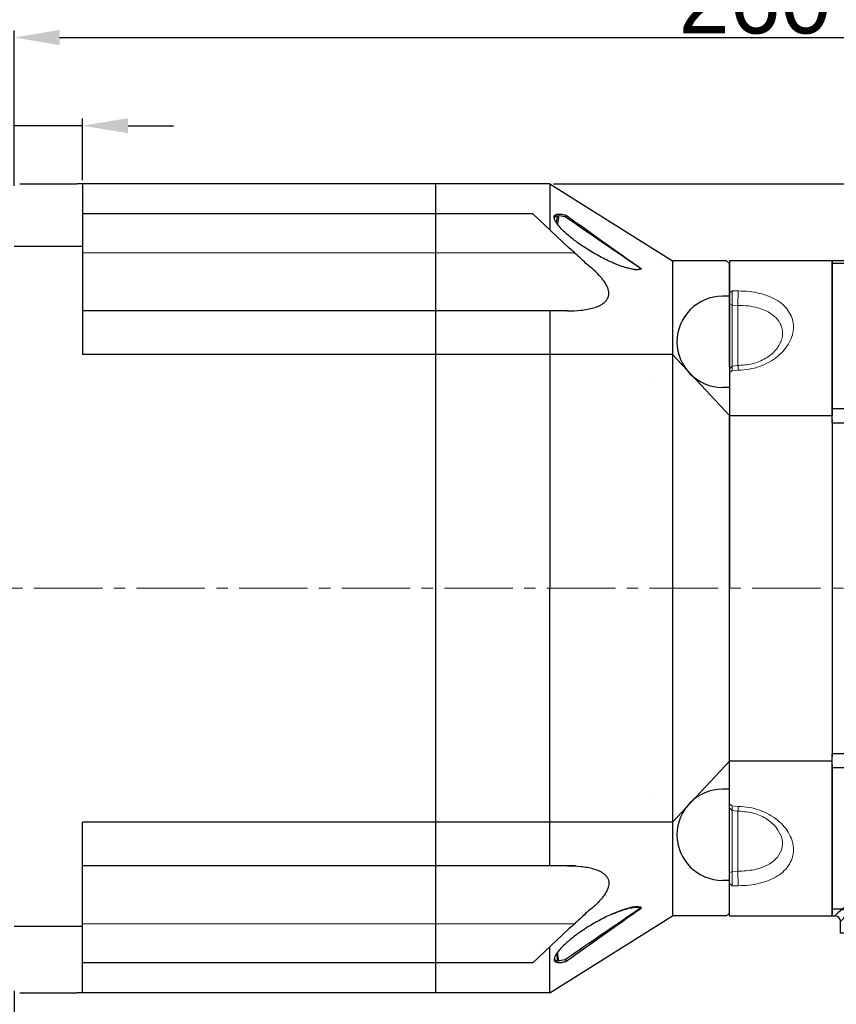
# Model space of a CAD drawing. Header units: millimetres. Extents: x 3238 to 4294, y 1113 to 1860.
# Tile 14 of 17: x 3691 to 3834, y 1539 to 1712. Entities that reach past the tile are written whole.
import ezdxf

# ---------------------------------------------------------------- set-up
doc = ezdxf.new("R2010")
doc.units = ezdxf.units.MM
doc.header["$PDSIZE"] = -5
doc.linetypes.add('点画线', pattern=[18, 12, -2, 2, -2])
doc.layers.get('0').update_dxf_attribs({"lineweight": 18})
doc.layers.get('Defpoints').update_dxf_attribs({"lineweight": 18})
for name, color, linetype, lineweight in [('7中心线层', 7, '点画线', 18), ('标注线', 7, 'Continuous', 20), ('粗实线', 7, 'Continuous', 50), ('细实线', 7, 'Continuous', 18)]:
    doc.layers.add(name, color=color, linetype=linetype, lineweight=lineweight)
doc.styles.add('仿宋0.8', font='仿宋_GB2312.ttf', dxfattribs={"width": 0.8})
doc.styles.add('工程字', font='txt')
doc.dimstyles.new('ISO-25', dxfattribs={"dimtxt": 12, "dimasz": 8, "dimexe": 1.25, "dimexo": 0.625, "dimtad": 1, "dimtxsty": '仿宋0.8', "dimcen": 2.5, "dimdle": 16, "dimclrd": 1, "dimclre": 1, "dimclrt": 1, "dimadec": 0, "dimazin": 0, "dimtfac": 1, "dimtmove": 0, "dimatfit": 3, "dimfxl": 1, "dimarcsym": 0})

# ---------------------------------------------------------------- blocks, each defined once
blk = doc.blocks.new('*D82')
at = {"layer": 'Defpoints', "color": 0}
for p in [(3689.76, 1692.99), (3689.76, 1681.8), (3701.76, 1682.8)]:
    blk.add_point(p, dxfattribs=at)
at = {"layer": '标注线', "color": 1, "lineweight": -2}
for p, q in [((3689.76, 1682.42), (3689.76, 1694.24)), ((3701.76, 1683.42), (3701.76, 1694.24)), ((3681.76, 1692.99), (3658.36, 1692.99)), ((3701.76, 1692.99), (3689.76, 1692.99)), ((3709.76, 1692.99), (3717.76, 1692.99))]:
    blk.add_line(p, q, dxfattribs=at)
at = {"layer": '标注线', "color": 1}
for points in [[(3681.76, 1691.66), (3681.76, 1694.32), (3689.76, 1692.99)], [(3709.76, 1694.32), (3709.76, 1691.66), (3701.76, 1692.99)]]:
    blk.add_solid(points, dxfattribs=at)
at = {"layer": '标注线', "color": 1, "insert": (3666.06, 1699.61), "char_height": 12, "attachment_point": 5, "style": '工程字'}
blk.add_mtext('12', dxfattribs=at)
blk = doc.blocks.new('*D84')
at = {"layer": 'Defpoints', "color": 0}
for p in [(3949.76, 1708.47), (3689.76, 1681.8), (3949.76, 1588.3)]:
    blk.add_point(p, dxfattribs=at)
at = {"layer": '标注线', "color": 1, "lineweight": -2}
for p, q in [((3689.76, 1682.42), (3689.76, 1709.72)), ((3949.76, 1588.92), (3949.76, 1709.72)), ((3697.76, 1708.47), (3941.76, 1708.47))]:
    blk.add_line(p, q, dxfattribs=at)
at = {"layer": '标注线', "color": 1}
for points in [[(3697.76, 1709.8), (3697.76, 1707.13), (3689.76, 1708.47)], [(3941.76, 1707.13), (3941.76, 1709.8), (3949.76, 1708.47)]]:
    blk.add_solid(points, dxfattribs=at)
at = {"layer": '标注线', "color": 1, "insert": (3819.76, 1715.09), "char_height": 12, "attachment_point": 5, "style": '工程字'}
blk.add_mtext('260', dxfattribs=at)
blk = doc.blocks.new('*D85')
at = {"layer": 'Defpoints', "color": 0}
for p in [(3592.76, 1727.64), (3592.76, 1630.3), (3949.76, 1588.3)]:
    blk.add_point(p, dxfattribs=at)
at = {"layer": '标注线', "color": 1, "lineweight": -2}
for p, q in [((3592.76, 1630.92), (3592.76, 1728.89)), ((3949.76, 1588.92), (3949.76, 1728.89)), ((3941.76, 1727.64), (3600.76, 1727.64))]:
    blk.add_line(p, q, dxfattribs=at)
at = {"layer": '标注线', "color": 1}
for points in [[(3600.76, 1728.97), (3600.76, 1726.3), (3592.76, 1727.64)], [(3941.76, 1726.3), (3941.76, 1728.97), (3949.76, 1727.64)]]:
    blk.add_solid(points, dxfattribs=at)
at = {"layer": '标注线', "color": 1, "insert": (3771.26, 1734.26), "char_height": 12, "attachment_point": 5, "style": '工程字'}
blk.add_mtext('357', dxfattribs=at)
blk = doc.blocks.new('*D88')
at = {"layer": 'Defpoints', "color": 0}
for p in [(3674.76, 1547.8), (3689.76, 1541.8), (3689.76, 1523.27)]:
    blk.add_point(p, dxfattribs=at)
at = {"layer": '标注线', "color": 1, "lineweight": -2}
for p, q in [((3674.76, 1547.17), (3674.76, 1522.02)), ((3689.76, 1541.17), (3689.76, 1522.02)), ((3666.76, 1523.27), (3658.76, 1523.27)), ((3674.76, 1523.27), (3689.76, 1523.27)), ((3697.76, 1523.27), (3705.76, 1523.27))]:
    blk.add_line(p, q, dxfattribs=at)
at = {"layer": '标注线', "color": 1}
for points in [[(3666.76, 1521.93), (3666.76, 1524.6), (3674.76, 1523.27)], [(3697.76, 1524.6), (3697.76, 1521.93), (3689.76, 1523.27)]]:
    blk.add_solid(points, dxfattribs=at)
at = {"layer": '标注线', "color": 1, "insert": (3682.26, 1529.89), "char_height": 12, "attachment_point": 5, "style": '工程字'}
blk.add_mtext('15', dxfattribs=at)
blk = doc.blocks.new('*D102')
at = {"layer": 'Defpoints', "color": 0}
for p in [(3783.76, 1682.8), (4024.53, 1682.8), (3956.46, 1476.3)]:
    blk.add_point(p, dxfattribs=at)
at = {"layer": '标注线', "color": 1, "lineweight": -2}
for p, q in [((3784.38, 1682.8), (4025.78, 1682.8)), ((4024.53, 1484.3), (4024.53, 1674.8)), ((3957.08, 1476.3), (4025.78, 1476.3))]:
    blk.add_line(p, q, dxfattribs=at)
at = {"layer": '标注线', "color": 1}
for points in [[(4025.86, 1674.8), (4023.2, 1674.8), (4024.53, 1682.8)], [(4023.2, 1484.3), (4025.86, 1484.3), (4024.53, 1476.3)]]:
    blk.add_solid(points, dxfattribs=at)
at = {"layer": '标注线', "color": 1, "insert": (4016.98, 1579.37), "char_height": 12, "attachment_point": 5, "rotation": 90, "style": '仿宋0.8'}
blk.add_mtext('206,5', dxfattribs=at)
blk = doc.blocks.new('*D103')
at = {"layer": 'Defpoints', "color": 0}
for p in [(3592.76, 1746.72), (3592.76, 1630.3), (3957.26, 1517.5)]:
    blk.add_point(p, dxfattribs=at)
at = {"layer": '标注线', "color": 1, "lineweight": -2}
for p, q in [((3592.76, 1630.92), (3592.76, 1747.97)), ((3957.26, 1518.12), (3957.26, 1747.97)), ((3949.26, 1746.72), (3600.76, 1746.72))]:
    blk.add_line(p, q, dxfattribs=at)
at = {"layer": '标注线', "color": 1}
for points in [[(3600.76, 1748.05), (3600.76, 1745.39), (3592.76, 1746.72)], [(3949.26, 1745.39), (3949.26, 1748.05), (3957.26, 1746.72)]]:
    blk.add_solid(points, dxfattribs=at)
at = {"layer": '标注线', "color": 1, "insert": (3775.01, 1754.27), "char_height": 12, "attachment_point": 5, "style": '仿宋0.8'}
blk.add_mtext('364,5', dxfattribs=at)
blk = doc.blocks.new('XINZHUAN115')
at = {"color": 7, "linetype": 'Continuous', "lineweight": 30}
for p, q in [((47, 116), (-0.5, 116)), ((-0.5, 115.48), (-0.5, 116)), ((-0.5, 114.81), (-0.5, 115.48)), ((-0.5, 89.97), (-0.5, 114.81)), ((48, 115), (48, 98.7)), ((48.29, 97.99), (97.53, 48.75)), ((-0.5, 87.55), (-0.5, 89.97)), ((-0.5, 87.55), (-0.5, 29.45)), ((99, 45.22), (99, 37)), ((100, 36), (115, 36)), ((116, 35), (116, -2)), ((-0.5, 27.03), (-0.5, 29.45)), ((-0.5, 1), (-0.5, 1.52)), ((-0.5, 1), (0, 1)), ((1, -2), (1, 0)), ((1.52, -2), (1, -2)), ((29.45, -2), (87.55, -2)), ((114.81, -2), (89.97, -2)), ((115.48, -2), (114.81, -2)), ((116, -2), (115.48, -2))]:
    blk.add_line(p, q, dxfattribs=at)
at = {"color": 7, "linetype": 'Continuous', "lineweight": 25}
for p, q in [((46.48, 115.48), (47, 116)), ((46.48, 115.48), (-0.5, 115.48)), ((48, 115), (47.48, 114.48)), ((47.56, 98.52), (48, 98.7)), ((47.86, 97.81), (97.09, 48.57)), ((96.49, 47.97), (47.92, 96.55)), ((46.02, 89.97), (-0.5, 89.97)), ((-0.5, 87.55), (35.69, 87.55)), ((35.69, 87.55), (46.01, 87.55)), ((47.01, 87.55), (46.01, 87.55)), ((47.01, 87.55), (47.01, 38.01)), ((47.87, 76.42), (81.46, 42.83)), ((47.24, 38.24), (47.24, 72.22)), ((96.49, 47.97), (97.09, 48.57)), ((97.09, 48.57), (97.1, 48.57)), ((97.1, 48.57), (97.53, 48.75)), ((97.63, 45.04), (97.64, 45.03)), ((97.64, 36.51), (97.64, 45.03)), ((98.56, 45.03), (97.64, 45.03)), ((99, 45.22), (98.56, 45.03)), ((98.56, 45.03), (98.56, 36.56)), ((81.99, 40.92), (81.99, 36.25)), ((47.01, 38.01), (47.24, 38.24)), ((50.24, 35.24), (50.01, 35.01)), ((50.01, 35.01), (87.55, 35.01)), ((79.54, 35.24), (50.24, 35.24)), ((100, 36), (99.56, 35.56)), ((114.48, 35.48), (115, 36)), ((116, 35), (115.48, 34.48)), ((87.55, 34.01), (87.55, -2)), ((89.97, -2), (89.97, 34.02)), ((115.48, -2), (115.48, 34.48)), ((26.55, 29.45), (-0.5, 29.45)), ((-0.5, 27.03), (26.55, 27.03)), ((27.03, 26.55), (27.03, -2)), ((29.45, -2), (29.45, 26.55)), ((1.33, 2.19), (-0.5, 2.19)), ((0, 1), (0.53, 1.52)), ((1.52, 0.53), (1, 0)), ((2.19, -2), (2.19, 1.33))]:
    blk.add_line(p, q, dxfattribs=at)
at = {"color": 7, "linetype": 'Continuous', "lineweight": 25, "flags": 128}
for points in [[(47.02, 89.48), (47, 89.58), (46.94, 89.67), (46.85, 89.75), (46.72, 89.82), (46.57, 89.88), (46.4, 89.93), (46.22, 89.96), (46.02, 89.97)], [(47.26, 76.81), (47.27, 76.75), (47.3, 76.69), (47.36, 76.63), (47.43, 76.58), (47.52, 76.53), (47.63, 76.49), (47.74, 76.45), (47.87, 76.42)], [(82.48, 35.25), (82.38, 35.28), (82.29, 35.33), (82.21, 35.43), (82.13, 35.55), (82.07, 35.7), (82.03, 35.88), (82, 36.06), (81.99, 36.25)], [(87.55, 35.01), (87.55, 34.99), (87.55, 34.93), (87.55, 34.84), (87.55, 34.71), (87.55, 34.56), (87.55, 34.39), (87.55, 34.21), (87.55, 34.01)], [(89.48, 35.02), (89.58, 35), (89.67, 34.94), (89.75, 34.85), (89.82, 34.72), (89.88, 34.57), (89.93, 34.4), (89.96, 34.22), (89.97, 34.02)]]:
    blk.add_lwpolyline(points, dxfattribs=at)
at = {"color": 7, "linetype": 'Continuous', "lineweight": 30, "flags": 128}
for points in [[(-0.5, 2.19), (-0.5, 3.86), (-0.5, 5.66), (-0.5, 7.59), (-0.5, 9.65), (-0.5, 11.82), (-0.5, 14.1), (-0.5, 16.5), (-0.5, 18.99), (-0.5, 21.59), (-0.5, 24.27), (-0.5, 27.03)], [(-0.5, 1.52), (-0.5, 1.54), (-0.5, 1.58), (-0.5, 1.63), (-0.5, 1.71), (-0.5, 1.8), (-0.5, 1.91), (-0.5, 2.04), (-0.5, 2.19)], [(2.19, -2), (2.04, -2), (1.91, -2), (1.8, -2), (1.71, -2), (1.63, -2), (1.58, -2), (1.54, -2), (1.52, -2)], [(27.03, -2), (24.27, -2), (21.59, -2), (18.99, -2), (16.5, -2), (14.1, -2), (11.82, -2), (9.65, -2), (7.59, -2), (5.66, -2), (3.86, -2), (2.19, -2)], [(29.45, -2), (29.14, -2), (28.82, -2), (28.51, -2), (28.2, -2), (27.9, -2), (27.6, -2), (27.31, -2), (27.03, -2)], [(89.97, -2), (89.69, -2), (89.4, -2), (89.1, -2), (88.8, -2), (88.49, -2), (88.18, -2), (87.86, -2), (87.55, -2)]]:
    blk.add_lwpolyline(points, dxfattribs=at)
at = {"color": 7, "linetype": 'Continuous', "lineweight": 25}
for centre, radius, start, end in [((46.48, 114.48), 1, 0.0204, 89.9796), ((48.56, 98.52), 1, 180.0075, 224.9925), ((48.21, 97.19), 0.708, 184.6858, 245.5656), ((93.56, 45.03), 5, 0.0075, 44.9925), ((91.5, 44.34), 6.17, 6.4777, 36.0368), ((71.91, 39.18), 10.22, 9.7868, 20.9596), ((98.57, 36.43), 0.933, 175.4644, 262.9317), ((99.56, 36.56), 1, 180.0204, 269.9796), ((114.48, 34.48), 1, 0.0204, 89.9796)]:
    blk.add_arc(centre, radius, start, end, dxfattribs=at)
at = {"color": 7, "linetype": 'Continuous', "lineweight": 30, "extrusion": (-2.97785e-23, 1.72048e-08, 1)}
blk.add_ellipse((47, 115), major_axis=(0.707, 0.707, 0), ratio=0.999695, start_param=5.497939, end_param=7.068431, dxfattribs=at)
at = {"color": 7, "linetype": 'Continuous', "lineweight": 25}
for centre, major_axis, ratio, start_param, end_param in [((47.48, 110.48), (0, -4), 0.017455, 3.159046, 3.66473), ((48, 37.18), (0.01, -71.64), 0.012341, 3.720824, 4.126284), ((47.08, 87.55), (0, -4), 0.017455, 4.207028, 4.712389), ((47.35, 72.11), (0, -8.49), 0.012341, 4.126284, 4.700045), ((58.5, 36), (49, 0), 0.017455, 5.223722, 5.665807), ((87.55, 35.08), (4, 0), 0.017455, 4.712389, 5.217729), ((93.56, 35.57), (6, 0), 0.017455, 5.665807, 6.265732), ((110.48, 35.48), (4, 0), 0.017455, 5.76003, 6.265732)]:
    blk.add_ellipse(centre, major_axis=major_axis, ratio=ratio, start_param=start_param, end_param=end_param, dxfattribs=at)
blk.add_ellipse((47.47, 107.26), major_axis=(0, -5.5), ratio=0.017455, dxfattribs=at)
at = {"color": 7, "linetype": 'Continuous', "lineweight": 30, "extrusion": (6.08281e-09, 2.51958e-09, 1)}
blk.add_ellipse((49, 98.7), major_axis=(0.924, 0.383, 0), ratio=0.999822, start_param=2.748957, end_param=3.534229, dxfattribs=at)
at = {"color": 7, "linetype": 'Continuous', "lineweight": 30, "extrusion": (3.04048e-09, 1.25941e-09, 1)}
blk.add_ellipse((94, 45.21), major_axis=(-4.62, -1.91, 0), ratio=0.999822, start_param=2.748956, end_param=3.534228, dxfattribs=at)
at = {"color": 7, "linetype": 'Continuous', "lineweight": 30, "extrusion": (8.60239e-09, 8.60239e-09, 1)}
blk.add_ellipse((100, 37), major_axis=(-0.707, -0.707, 0), ratio=0.999695, start_param=5.497939, end_param=7.068431, dxfattribs=at)
at = {"color": 7, "linetype": 'Continuous', "lineweight": 30, "extrusion": (1.85288e-22, 1.72048e-08, 1)}
blk.add_ellipse((115, 35), major_axis=(-0.707, -0.707, 0), ratio=0.999695, start_param=2.356347, end_param=3.926839, dxfattribs=at)
at = {"color": 7, "linetype": 'Continuous', "lineweight": 30, "extrusion": (8.57543e-09, 8.57543e-09, 1)}
blk.add_ellipse((0, 0), major_axis=(0.707, 0.707, 0), ratio=0.999695, start_param=5.497939, end_param=7.068431, dxfattribs=at)
at = {"color": 7, "linetype": 'Continuous', "lineweight": 25}
for points, knots in [([(47.44, 113.94), (47.44, 113.81), (47.43, 113.54), (47.42, 113.14), (47.41, 112.72), (47.39, 112.3), (47.38, 111.87), (47.37, 111.43), (47.36, 110.98), (47.35, 110.53), (47.34, 110.06), (47.33, 109.59), (47.3, 108.39), (47.26, 106.38), (47.2, 103.39), (47.15, 100.19), (47.11, 97.55), (47.09, 95.6), (47.08, 94.41), (47.06, 93.21), (47.05, 91.99), (47.03, 90.75), (47.03, 89.9), (47.02, 89.48)], [0, 0, 0, 0, 0.022755, 0.045495, 0.068222, 0.090942, 0.113656, 0.136369, 0.159084, 0.181804, 0.204533, 0.227274, 0.250032, 0.375014, 0.500012, 0.624992, 0.749987, 0.79169, 0.83335, 0.87499, 0.916631, 0.958294, 1, 1, 1, 1]), ([(81.46, 42.83), (81.66, 42.89), (82.06, 43), (82.65, 43.17), (83.25, 43.35), (83.84, 43.53), (84.44, 43.71), (85.04, 43.9), (85.63, 44.09), (86.22, 44.28), (86.82, 44.48), (87.41, 44.68), (88, 44.88), (88.59, 45.08), (89.18, 45.28), (89.88, 45.53), (90.68, 45.81), (91.58, 46.14), (92.46, 46.46), (93.31, 46.77), (94.14, 47.08), (94.95, 47.39), (95.74, 47.69), (96.24, 47.88), (96.49, 47.97)], [0, 0, 0, 0, 0.033294, 0.066966, 0.101018, 0.135453, 0.170274, 0.205483, 0.241083, 0.277076, 0.313464, 0.35025, 0.387435, 0.425023, 0.463014, 0.50141, 0.562896, 0.624607, 0.686549, 0.748731, 0.81116, 0.873843, 0.936787, 1, 1, 1, 1]), ([(97.63, 45.04), (97.51, 45), (97.24, 44.92), (96.83, 44.8), (96.4, 44.67), (95.95, 44.53), (95.46, 44.39), (94.96, 44.24), (94.42, 44.08), (93.86, 43.92), (93.27, 43.75), (92.65, 43.58), (92, 43.39), (91.32, 43.2), (90.64, 43.02), (89.74, 42.77), (88.69, 42.49), (87.52, 42.19), (86.41, 41.91), (85.31, 41.65), (84.15, 41.38), (83.05, 41.14), (82.33, 40.99), (81.99, 40.92)], [0, 0, 0, 0, 0.031052, 0.06332, 0.096803, 0.131503, 0.16742, 0.204553, 0.242903, 0.28247, 0.323254, 0.365256, 0.408474, 0.452911, 0.498564, 0.538326, 0.62323, 0.69259, 0.748478, 0.818267, 0.883449, 0.944026, 1, 1, 1, 1]), ([(50.24, 35.24), (50.19, 35.24), (50.08, 35.24), (49.92, 35.26), (49.76, 35.28), (49.6, 35.31), (49.44, 35.35), (49.28, 35.4), (49.13, 35.45), (48.98, 35.52), (48.84, 35.59), (48.69, 35.67), (48.56, 35.76), (48.42, 35.85), (48.3, 35.95), (48.18, 36.06), (48.06, 36.18), (47.95, 36.3), (47.85, 36.42), (47.76, 36.56), (47.67, 36.69), (47.59, 36.84), (47.52, 36.98), (47.45, 37.13), (47.4, 37.28), (47.35, 37.44), (47.31, 37.6), (47.28, 37.76), (47.26, 37.92), (47.24, 38.08), (47.24, 38.19), (47.24, 38.24)], [0, 0, 0, 0, 0.034484, 0.068968, 0.103452, 0.137935, 0.172418, 0.206901, 0.241384, 0.275866, 0.310348, 0.344831, 0.379313, 0.413795, 0.448277, 0.482759, 0.517241, 0.551723, 0.586205, 0.620687, 0.655169, 0.689652, 0.724134, 0.758616, 0.793099, 0.827582, 0.862065, 0.896548, 0.931032, 0.965516, 1, 1, 1, 1]), ([(47.01, 38.01), (47.01, 37.96), (47.02, 37.85), (47.03, 37.69), (47.05, 37.53), (47.08, 37.37), (47.12, 37.21), (47.17, 37.05), (47.23, 36.9), (47.29, 36.75), (47.36, 36.61), (47.44, 36.47), (47.53, 36.33), (47.62, 36.2), (47.73, 36.07), (47.83, 35.95), (47.95, 35.83), (48.07, 35.73), (48.2, 35.62), (48.33, 35.53), (48.47, 35.44), (48.61, 35.36), (48.75, 35.29), (48.9, 35.23), (49.05, 35.17), (49.21, 35.12), (49.37, 35.08), (49.53, 35.05), (49.69, 35.03), (49.85, 35.02), (49.96, 35.01), (50.01, 35.01)], [0, 0, 0, 0, 0.034488, 0.068976, 0.103462, 0.137947, 0.172431, 0.206914, 0.241396, 0.275878, 0.310359, 0.34484, 0.379321, 0.413801, 0.44828, 0.48276, 0.51724, 0.55172, 0.586199, 0.620679, 0.65516, 0.689641, 0.724122, 0.758604, 0.793086, 0.827569, 0.862053, 0.896538, 0.931024, 0.965512, 1, 1, 1, 1]), ([(89.48, 35.02), (89.71, 35.02), (90.17, 35.03), (90.86, 35.04), (91.53, 35.04), (92.21, 35.05), (92.88, 35.06), (93.54, 35.06), (94.19, 35.07), (94.85, 35.08), (95.49, 35.09), (96.13, 35.1), (97.72, 35.12), (100.19, 35.15), (103.39, 35.2), (106.38, 35.26), (108.53, 35.3), (109.99, 35.34), (110.83, 35.36), (111.65, 35.38), (112.44, 35.4), (113.21, 35.42), (113.7, 35.43), (113.94, 35.44)], [0, 0, 0, 0, 0.022753, 0.045491, 0.068217, 0.090935, 0.113648, 0.13636, 0.159073, 0.181792, 0.20452, 0.22726, 0.250017, 0.374996, 0.499992, 0.624973, 0.749972, 0.791676, 0.833339, 0.874981, 0.916625, 0.958291, 1, 1, 1, 1]), ([(101.48, 33.53), (101.97, 33.53), (102.91, 33.44), (104.19, 32.99), (105.25, 32.26), (106.07, 31.33), (106.65, 30.23), (107, 28.94), (107.04, 27.7), (106.88, 26.66), (106.62, 25.81), (106.19, 24.95), (105.55, 24.11), (104.64, 23.35), (103.52, 22.79), (102.18, 22.51), (100.53, 22.53), (98.62, 22.95), (96.89, 23.87), (95.66, 24.9), (95.04, 25.69), (94.69, 26.31), (94.52, 26.73), (94.37, 27.24), (94.27, 27.84), (94.31, 28.74), (94.66, 29.83), (95.41, 30.88), (96.32, 31.74), (97.63, 32.61), (99.38, 33.35), (100.78, 33.53), (101.48, 33.53)], [0, 0, 0, 0, 0.044537, 0.085587, 0.12465, 0.157045, 0.187314, 0.218999, 0.249844, 0.270239, 0.290895, 0.31268, 0.342923, 0.3753, 0.414905, 0.45619, 0.500408, 0.564354, 0.624944, 0.658135, 0.687677, 0.6984, 0.708877, 0.719258, 0.735194, 0.750432, 0.779681, 0.813012, 0.842802, 0.875463, 0.937063, 1, 1, 1, 1]), ([(29.45, 26.55), (29.45, 27), (29.4, 27.41), (29.16, 28.14), (28.96, 28.46), (28.44, 28.98), (28.12, 29.16), (27.39, 29.4), (26.99, 29.45), (26.55, 29.45)], [0, 0, 0, 0, 0.25, 0.25, 0.5, 0.5, 0.75, 0.75, 1, 1, 1, 1]), ([(26.55, 29.45), (26.55, 29.04), (26.55, 28.61), (26.55, 27.79), (26.55, 27.4), (26.55, 27.03)], [0, 0, 0, 0, 0.5, 0.5, 1, 1, 1, 1]), ([(1.33, 2.19), (1.45, 2.32), (1.71, 2.57), (2.09, 2.95), (2.49, 3.34), (2.9, 3.74), (3.31, 4.15), (3.73, 4.56), (4.16, 4.99), (4.6, 5.42), (5.05, 5.86), (5.51, 6.31), (5.98, 6.77), (6.45, 7.24), (6.94, 7.72), (7.43, 8.2), (7.93, 8.69), (8.44, 9.2), (8.96, 9.71), (9.48, 10.23), (10.02, 10.75), (10.56, 11.29), (11.12, 11.83), (11.68, 12.39), (12.39, 13.09), (13.27, 13.95), (14.31, 14.98), (15.39, 16.04), (16.5, 17.14), (17.65, 18.26), (18.82, 19.42), (20.03, 20.61), (21.27, 21.83), (22.54, 23.09), (23.85, 24.37), (25.18, 25.69), (26.09, 26.58), (26.55, 27.03)], [0, 0, 0, 0, 0.019148, 0.038435, 0.057863, 0.077432, 0.097144, 0.117, 0.137002, 0.157149, 0.177443, 0.197886, 0.218477, 0.239219, 0.260112, 0.281157, 0.302355, 0.323707, 0.345214, 0.366876, 0.388695, 0.410671, 0.432806, 0.455099, 0.477552, 0.517079, 0.557325, 0.598292, 0.639985, 0.682406, 0.725558, 0.769446, 0.814071, 0.859436, 0.905545, 0.952398, 1, 1, 1, 1]), ([(27.03, 26.55), (26.8, 26.31), (26.33, 25.83), (25.63, 25.12), (24.94, 24.42), (24.26, 23.73), (23.58, 23.05), (22.92, 22.37), (22.26, 21.71), (21.61, 21.05), (20.98, 20.4), (20.35, 19.76), (19.73, 19.13), (19.11, 18.51), (18.51, 17.9), (17.91, 17.29), (17.33, 16.7), (16.75, 16.11), (16.18, 15.53), (15.62, 14.96), (15.07, 14.4), (14.53, 13.85), (13.99, 13.31), (13.47, 12.77), (12.79, 12.08), (11.96, 11.25), (11, 10.27), (10.07, 9.32), (9.16, 8.4), (8.28, 7.51), (7.42, 6.64), (6.59, 5.8), (5.79, 4.98), (5.02, 4.2), (4.27, 3.44), (3.55, 2.71), (2.86, 2), (2.41, 1.55), (2.19, 1.33)], [0, 0, 0, 0, 0.024929, 0.049654, 0.074175, 0.098493, 0.122609, 0.146522, 0.170233, 0.193742, 0.21705, 0.240157, 0.263063, 0.285769, 0.308276, 0.330583, 0.352691, 0.374601, 0.396313, 0.417827, 0.439144, 0.460265, 0.48119, 0.50192, 0.522454, 0.562069, 0.601185, 0.639808, 0.677943, 0.715593, 0.752764, 0.789461, 0.825689, 0.861454, 0.896761, 0.931617, 0.966028, 1, 1, 1, 1]), ([(27.03, 26.55), (27.08, 26.62), (27.17, 26.75), (27.29, 26.94), (27.37, 27.09), (27.43, 27.21), (27.46, 27.3), (27.48, 27.38), (27.47, 27.44), (27.43, 27.47), (27.37, 27.48), (27.31, 27.47), (27.23, 27.44), (27.13, 27.4), (26.99, 27.32), (26.79, 27.2), (26.64, 27.09), (26.55, 27.03)], [0, 0, 0, 0, 0.127078, 0.234374, 0.322037, 0.382434, 0.429783, 0.465059, 0.49067, 0.512517, 0.535866, 0.56669, 0.60722, 0.659402, 0.725107, 0.841957, 1, 1, 1, 1]), ([(27.03, 26.55), (27.4, 26.55), (27.79, 26.55), (28.61, 26.55), (29.04, 26.55), (29.45, 26.55)], [0, 0, 0, 0, 0.5, 0.5, 1, 1, 1, 1])]:
    blk.add_open_spline(points, degree=3, knots=knots, dxfattribs=at)
for points in [[(47.51, 97.13), (47.52, 97.96), (47.54, 98.51), (47.56, 98.52)], [(82.48, 35.25), (81.58, 35.25), (80.57, 35.24), (79.54, 35.24)], [(1.33, 2.19), (0.86, 1.8), (0.54, 1.54), (0.53, 1.52)], [(1.33, 2.19), (1.51, 2.15), (1.92, 1.92), (2.15, 1.51), (2.19, 1.33)], [(1.52, 0.53), (1.54, 0.54), (1.8, 0.86), (2.19, 1.33)]]:
    blk.add_open_spline(points, degree=3, dxfattribs=at)

msp = doc.modelspace()

# ---------------------------------------------------------------- linework, layer by layer
at = {"color": 7, "linetype": 'Continuous', "lineweight": 15}
for p, q in [((3815.2572, 1663.9615), (3815.2572, 1669.2963)), ((3815.7571, 1664.0251), (3815.2572, 1663.6144)), ((3815.2572, 1661.9683), (3815.2572, 1663.9615)), ((3816.8145, 1663.9847), (3815.7571, 1664.0251)), ((3815.2572, 1651.1801), (3815.2572, 1661.9683)), ((3815.2572, 1661.7221), (3815.7217, 1661.4884)), ((3815.7217, 1661.4884), (3815.7217, 1650.7262)), ((3815.7217, 1661.4884), (3816.7572, 1661.4491)), ((3816.7572, 1650.7676), (3816.7572, 1661.4491)), ((3815.2572, 1650.575), (3815.2572, 1651.1801)), ((3815.7311, 1650.8088), (3815.2572, 1650.2957)), ((3815.2572, 1650.5593), (3815.2572, 1650.7446)), ((3815.2572, 1642.1072), (3815.2572, 1650.575)), ((3815.2572, 1641.983), (3815.2572, 1650.5593)), ((3816.7785, 1650.8871), (3815.6252, 1650.7953)), ((3815.2572, 1649.6826), (3815.7571, 1649.9828)), ((3815.7571, 1649.9828), (3816.8145, 1650.0693)), ((3815.2572, 1581.4854), (3815.2572, 1642.1072)), ((3815.2572, 1573.0175), (3815.2572, 1581.4854)), ((3815.7571, 1573.6097), (3815.2572, 1573.91)), ((3815.2572, 1573.297), (3815.7311, 1572.784)), ((3815.2572, 1572.4124), (3815.2572, 1573.0175)), ((3815.6252, 1572.7973), (3816.7785, 1572.7055)), ((3815.7217, 1572.9288), (3815.7217, 1562.1041)), ((3816.8145, 1573.5233), (3815.7571, 1573.6097)), ((3816.7572, 1562.1435), (3816.7572, 1572.8078)), ((3815.2572, 1561.6243), (3815.2572, 1572.4124)), ((3823.4092, 1569.926), (3823.7373, 1569.37)), ((3823.7373, 1569.37), (3824.3646, 1568.3069)), ((3815.7217, 1562.1041), (3815.2572, 1561.8705)), ((3815.2572, 1559.6311), (3815.2572, 1561.6243)), ((3816.7572, 1562.1435), (3815.7217, 1562.1041)), ((3815.2572, 1559.9782), (3815.7571, 1559.5675)), ((3815.2572, 1554.2963), (3815.2572, 1559.6311)), ((3815.7571, 1559.5675), (3816.8145, 1559.6079))]:
    msp.add_line(p, q, dxfattribs=at)
for p, q in [((3801.9664, 1648.319), (3801.9664, 1648.319)), ((3801.9664, 1575.2736), (3801.9664, 1575.2736))]:
    msp.add_line(p, q)
at = {"color": 8, "linetype": 'Continuous', "lineweight": 15}
msp.add_line((3823.3056, 1570.0495), (3823.4092, 1569.926), dxfattribs=at)
at = {"color": 7, "linetype": 'Continuous', "lineweight": 15}
for points, knots in [([(3815.7571, 1664.0251), (3815.7514, 1663.896), (3815.7391, 1663.6187), (3815.7375, 1663.0269), (3815.7254, 1662.3531), (3815.716, 1661.8266), (3815.7205, 1661.5567), (3815.7217, 1661.4884)], [0, 0, 0, 0, 0.20710116, 0.44483861, 0.68298704, 0.91984484, 1, 1, 1, 1]), ([(3816.8145, 1663.9847), (3816.8041, 1663.8256), (3816.787, 1663.5661), (3816.7724, 1663.1364), (3816.7602, 1662.6692), (3816.753, 1662.0904), (3816.7559, 1661.6512), (3816.7572, 1661.449)], [0, 0, 0, 0, 0.25003279, 0.40800603, 0.50057594, 0.77008715, 1, 1, 1, 1]), ([(3816.8145, 1663.9847), (3817.4522, 1663.9694), (3818.7334, 1663.9388), (3820.5722, 1663.5986), (3822.2671, 1663.0632), (3823.7365, 1662.311), (3824.9404, 1661.368), (3825.8216, 1660.253), (3826.3759, 1659.0104), (3826.5578, 1657.6796), (3826.3712, 1656.3028), (3825.811, 1654.932), (3824.9288, 1653.6223), (3823.729, 1652.4473), (3822.2637, 1651.4554), (3820.5714, 1650.7043), (3818.7337, 1650.1895), (3817.4517, 1650.1092), (3816.8145, 1650.0693)], [0, 0, 0, 0, 0.06229578, 0.12515736, 0.18780356, 0.2502244, 0.31248464, 0.37555074, 0.43825039, 0.50034179, 0.56237044, 0.62525579, 0.68821107, 0.75016653, 0.81223498, 0.87476849, 0.9377469, 1, 1, 1, 1]), ([(3824.3646, 1655.2859), (3824.0863, 1654.7037), (3823.5265, 1653.5331), (3821.676, 1652.0807), (3819.3064, 1651.075), (3817.4988, 1650.9487), (3816.5888, 1650.8852)], [0, 0, 0, 0, 0.24598663, 0.49463011, 0.74557518, 1, 1, 1, 1]), ([(3815.7259, 1650.7749), (3815.7278, 1650.7824), (3815.7337, 1650.8048), (3815.7398, 1650.5944), (3815.7434, 1650.2788), (3815.7543, 1650.0429), (3815.7571, 1649.9828)], [0, 0, 0, 0, 0.17846487, 0.52927745, 0.88025384, 1, 1, 1, 1]), ([(3816.7581, 1650.8533), (3816.7596, 1650.8604), (3816.7619, 1650.8711), (3816.7726, 1650.7424), (3816.787, 1650.5352), (3816.804, 1650.2463), (3816.8145, 1650.0693)], [0, 0, 0, 0, 0.27014591, 0.40498393, 0.63544504, 1, 1, 1, 1]), ([(3815.7571, 1573.6097), (3815.7514, 1573.4625), (3815.7391, 1573.1464), (3815.7376, 1572.8404), (3815.7296, 1572.8082), (3815.7257, 1572.7924)], [0, 0, 0, 0, 0.30624085, 0.65778495, 1, 1, 1, 1]), ([(3816.5888, 1572.7074), (3817.4947, 1572.6425), (3819.2942, 1572.5136), (3821.697, 1571.5385), (3822.7771, 1570.5388), (3823.3055, 1570.0497)], [0, 0, 0, 0, 0.34117632, 0.67768735, 1, 1, 1, 1]), ([(3816.8145, 1573.5232), (3816.804, 1573.3463), (3816.787, 1573.0574), (3816.7726, 1572.8502), (3816.7619, 1572.7214), (3816.7596, 1572.7322), (3816.7581, 1572.7393)], [0, 0, 0, 0, 0.36453108, 0.59495606, 0.729807, 1, 1, 1, 1]), ([(3816.8145, 1573.5233), (3817.4523, 1573.4839), (3818.7316, 1573.4048), (3820.5676, 1572.8947), (3822.2596, 1572.1423), (3823.728, 1571.1448), (3824.9343, 1569.9707), (3825.8208, 1568.6657), (3826.3749, 1567.295), (3826.5563, 1565.9132), (3826.3795, 1564.577), (3825.8304, 1563.3348), (3824.9448, 1562.2239), (3823.736, 1561.2823), (3822.2651, 1560.5263), (3820.5716, 1559.9899), (3818.7336, 1559.6526), (3817.4537, 1559.6228), (3816.8145, 1559.6079)], [0, 0, 0, 0, 0.06228591, 0.12491866, 0.18736071, 0.24980429, 0.31211363, 0.3746219, 0.43712347, 0.4996619, 0.56221715, 0.62463788, 0.68721845, 0.74980177, 0.81248734, 0.87501972, 0.93757779, 1, 1, 1, 1]), ([(3824.3754, 1565.8344), (3824.0917, 1565.2839), (3823.5235, 1564.1817), (3821.7505, 1563.0461), (3819.4685, 1562.2659), (3817.7265, 1562.1873), (3816.7572, 1562.1435)], [0, 0, 0, 0, 0.24975377, 0.50016275, 0.72186153, 1, 1, 1, 1]), ([(3815.7217, 1562.1041), (3815.7203, 1561.9226), (3815.7173, 1561.5329), (3815.7332, 1560.8725), (3815.7396, 1560.2273), (3815.7434, 1559.8001), (3815.7543, 1559.6147), (3815.7571, 1559.5675)], [0, 0, 0, 0, 0.20709701, 0.44464294, 0.68179096, 0.91905017, 1, 1, 1, 1]), ([(3816.7572, 1562.1435), (3816.7559, 1561.9415), (3816.753, 1561.5024), (3816.7602, 1560.9236), (3816.7724, 1560.4562), (3816.787, 1560.0265), (3816.8041, 1559.7669), (3816.8145, 1559.6079)], [0, 0, 0, 0, 0.22974538, 0.49942316, 0.59197979, 0.74996702, 1, 1, 1, 1])]:
    msp.add_open_spline(points, degree=3, knots=knots, dxfattribs=at)
at = {"color": 8, "linetype": 'Continuous', "lineweight": 15}
for points, knots in [([(3816.7572, 1661.4491), (3817.379, 1661.4343), (3818.5461, 1661.4067), (3820.0982, 1661.0918), (3821.3176, 1660.6749), (3822.2755, 1660.1924), (3823.0059, 1659.6756), (3823.545, 1659.1563), (3823.9182, 1658.6838), (3824.1711, 1658.2519), (3824.3417, 1657.8666), (3824.5204, 1657.3206), (3824.6165, 1656.5404), (3824.5298, 1655.772), (3824.3765, 1655.3387), (3824.3476, 1655.2572)], [0, 0, 0, 0, 0.13309661, 0.24985507, 0.35041657, 0.434901, 0.51675706, 0.58625792, 0.64350506, 0.69258302, 0.73529214, 0.77196905, 0.87007803, 0.97557229, 1, 1, 1, 1]), ([(3824.3702, 1568.2685), (3824.4728, 1567.8511), (3824.6786, 1567.0137), (3824.4767, 1566.2283), (3824.3754, 1565.8343)], [0, 0, 0, 0, 0.49842178, 1, 1, 1, 1])]:
    msp.add_open_spline(points, degree=3, knots=knots, dxfattribs=at)
at = {"layer": '7中心线层', "color": 0}
msp.add_line((3585.2572, 1611.7963), (3895.0874, 1611.7963), dxfattribs=at)
at = {"layer": '标注线', "color": 0}
msp.add_line((3783.7572, 1540.7963), (3763.7572, 1540.7963), dxfattribs=at)
at = {"layer": '粗实线', "lineweight": 30}
for p, q in [((3690.7572, 1682.7963), (3700.7572, 1682.7963)), ((3763.7572, 1682.7963), (3700.7572, 1682.7963)), ((3701.7572, 1682.7963), (3701.7572, 1652.8207)), ((3763.7572, 1540.7963), (3763.7572, 1682.7963)), ((3783.7572, 1682.7963), (3763.7572, 1682.7963)), ((3783.7572, 1682.7963), (3805.2572, 1669.2963)), ((3783.7572, 1682.7963), (3783.7572, 1674.7096)), ((3780.7959, 1677.5152), (3701.7572, 1677.5152)), ((3780.7959, 1677.5152), (3787.1095, 1671.5336)), ((3785.1116, 1677.0842), (3784.8423, 1677.122)), ((3784.9481, 1675.921), (3785.1116, 1677.0842)), ((3785.2587, 1676.889), (3785.0921, 1675.7038)), ((3786.4359, 1676.9905), (3785.4106, 1677.1666)), ((3689.7572, 1671.8629), (3701.7572, 1671.8629)), ((3814.7572, 1669.2963), (3805.2572, 1669.2963)), ((3805.2572, 1669.2963), (3805.2572, 1554.2963)), ((3815.2572, 1668.7963), (3814.7572, 1669.2963)), ((3815.2572, 1669.2963), (3815.2572, 1611.7963)), ((3815.2572, 1669.2963), (3815.2572, 1611.7963)), ((3833.2572, 1669.2963), (3815.2572, 1669.2963)), ((3815.2572, 1663.3489), (3815.2572, 1668.7963)), ((3833.2572, 1669.2963), (3833.2572, 1668.9783)), ((3833.2572, 1668.9387), (3833.2572, 1642.787)), ((3815.2572, 1663.0562), (3814.0572, 1663.0562)), ((3815.2572, 1661.0692), (3815.2572, 1663.3489)), ((3815.2572, 1650.7446), (3815.2572, 1661.0692)), ((3763.7572, 1660.4851), (3701.7572, 1660.4851)), ((3786.8288, 1660.4851), (3763.7572, 1660.4851)), ((3783.7572, 1660.4851), (3783.7572, 1611.7963)), ((3805.2572, 1652.8207), (3701.7572, 1652.8207)), ((3805.2572, 1652.8207), (3815.2572, 1642.1072)), ((3815.2572, 1647.0562), (3814.0572, 1647.0562)), ((3815.2572, 1642.1072), (3833.2572, 1642.1072)), ((3815.2572, 1581.6096), (3815.2572, 1641.983)), ((3833.2572, 1642.7873), (3833.2572, 1642.1072)), ((3833.2572, 1641.357), (3833.2572, 1642.1072)), ((3833.2572, 1641.357), (3833.2572, 1582.2356)), ((3783.7572, 1563.1075), (3783.7572, 1611.7963)), ((3815.2572, 1554.2963), (3815.2572, 1611.7963)), ((3815.2572, 1554.2963), (3815.2572, 1611.7963)), ((3815.2572, 1554.2963), (3815.2572, 1611.7963)), ((3805.2572, 1570.7719), (3815.2572, 1581.4854)), ((3815.2572, 1573.0333), (3815.2572, 1581.6096)), ((3833.2572, 1581.4854), (3815.2572, 1581.4854)), ((3833.2572, 1581.4854), (3833.2572, 1582.2356)), ((3833.2572, 1580.8053), (3833.2572, 1581.4854)), ((3833.2572, 1580.8056), (3833.2572, 1554.6539)), ((3815.2572, 1576.5363), (3814.0572, 1576.5363)), ((3815.2572, 1572.848), (3815.2572, 1573.0333)), ((3815.2572, 1562.5233), (3815.2572, 1572.848)), ((3701.7572, 1540.7963), (3701.7572, 1570.7719)), ((3805.2572, 1570.7719), (3701.7572, 1570.7719)), ((3788.2572, 1563.1075), (3701.7572, 1563.1075)), ((3786.8288, 1563.1075), (3763.7572, 1563.1075)), ((3815.2572, 1560.2437), (3815.2572, 1562.5233)), ((3815.2572, 1560.5363), (3814.0572, 1560.5363)), ((3815.2572, 1554.7963), (3815.2572, 1560.2437)), ((3783.7572, 1540.7963), (3805.2572, 1554.2963)), ((3814.7572, 1554.2963), (3805.2572, 1554.2963)), ((3815.2572, 1554.7963), (3814.7572, 1554.2963)), ((3815.2572, 1554.2963), (3833.2572, 1554.2963)), ((3833.2572, 1554.2963), (3833.2572, 1554.6143)), ((3689.7572, 1552.5067), (3701.7572, 1552.5067)), ((3780.7959, 1546.0774), (3787.1095, 1552.0589)), ((3783.7572, 1540.7963), (3783.7572, 1548.8829)), ((3784.9481, 1547.6716), (3785.1116, 1546.5084)), ((3785.2587, 1546.7036), (3785.0921, 1547.8888)), ((3780.7959, 1546.0774), (3701.7572, 1546.0774)), ((3785.1116, 1546.5084), (3784.8423, 1546.4706)), ((3786.4359, 1546.6021), (3785.4106, 1546.4259)), ((3690.7572, 1540.7963), (3700.7572, 1540.7963)), ((3763.7572, 1540.7963), (3700.7572, 1540.7963)), ((3783.7572, 1540.7963), (3763.7572, 1540.7963))]:
    msp.add_line(p, q, dxfattribs=at)
at = {"layer": '粗实线', "lineweight": 30, "flags": 128}
for points in [[(3799.7227, 1667.8941), (3799.2832, 1668.195), (3798.7201, 1668.5805), (3798.0452, 1669.0425), (3797.2723, 1669.5717), (3796.4172, 1670.1571), (3795.4976, 1670.7867), (3794.5325, 1671.4474), (3793.5416, 1672.1258), (3792.5453, 1672.8079), (3791.5642, 1673.4796), (3790.6185, 1674.127), (3789.7275, 1674.737), (3788.9097, 1675.2969), (3788.1819, 1675.7952), (3787.559, 1676.2216), (3787.0539, 1676.5674), (3786.677, 1676.8255), (3786.4359, 1676.9905)], [(3786.5478, 1677.3084), (3786.7805, 1677.1428), (3787.1515, 1676.8788), (3787.6528, 1676.5219), (3788.2742, 1676.0797), (3789.0025, 1675.5614), (3789.8224, 1674.9778), (3790.717, 1674.3412), (3791.6673, 1673.6648), (3792.6535, 1672.963), (3793.6549, 1672.2502), (3794.6507, 1671.5415), (3795.6199, 1670.8517), (3796.5422, 1670.1953), (3797.3984, 1669.586), (3798.1705, 1669.0365), (3798.8423, 1668.5583), (3799.3998, 1668.1615), (3799.8313, 1667.8544)], [(3799.7227, 1555.6985), (3799.2832, 1555.3976), (3798.7201, 1555.0121), (3798.0452, 1554.5501), (3797.2723, 1554.0209), (3796.4172, 1553.4355), (3795.4976, 1552.8059), (3794.5325, 1552.1451), (3793.5416, 1551.4667), (3792.5453, 1550.7847), (3791.5642, 1550.113), (3790.6185, 1549.4655), (3789.7275, 1548.8556), (3788.9097, 1548.2957), (3788.1819, 1547.7974), (3787.559, 1547.371), (3787.0539, 1547.0252), (3786.677, 1546.7671), (3786.4359, 1546.6021)], [(3786.5478, 1546.2842), (3786.7805, 1546.4498), (3787.1515, 1546.7138), (3787.6528, 1547.0707), (3788.2742, 1547.5129), (3789.0025, 1548.0312), (3789.8224, 1548.6148), (3790.717, 1549.2514), (3791.6673, 1549.9277), (3792.6535, 1550.6296), (3793.6549, 1551.3424), (3794.6507, 1552.0511), (3795.6199, 1552.7408), (3796.5422, 1553.3973), (3797.3984, 1554.0066), (3798.1705, 1554.5561), (3798.8423, 1555.0343), (3799.3998, 1555.4311), (3799.8313, 1555.7382)]]:
    msp.add_lwpolyline(points, dxfattribs=at)
at = {"layer": '粗实线', "lineweight": 30}
for centre, radius, start, end in [((3785.0875, 1676.9131), 0.1728, 352, 82), ((3814.0572, 1655.0562), 8, 90, 270), ((3814.0572, 1568.5363), 8, 90, 270), ((3785.0875, 1546.6795), 0.1728, 278, 8)]:
    msp.add_arc(centre, radius, start, end, dxfattribs=at)
for points, knots in [([(3784.5146, 1676.8367), (3784.5037, 1676.9385), (3784.5116, 1677.0284), (3784.5639, 1677.1848), (3784.6094, 1677.2515), (3784.7289, 1677.3565), (3784.804, 1677.3962), (3784.9732, 1677.4527), (3785.067, 1677.4698), (3785.2685, 1677.487), (3785.377, 1677.4871), (3785.6016, 1677.4737), (3785.7177, 1677.4604), (3786.0745, 1677.4049), (3786.324, 1677.3475), (3786.5818, 1677.2759)], [0, 0, 0, 0, 0.125, 0.125, 0.25, 0.25, 0.375, 0.375, 0.5, 0.5, 0.625, 0.625, 0.75, 0.75, 1, 1, 1, 1]), ([(3799.4183, 1667.7362), (3799.1825, 1667.7191), (3798.6697, 1667.6818), (3797.7118, 1667.8839), (3796.255, 1668.3118), (3794.3041, 1669.0988), (3791.9612, 1670.2996), (3789.8813, 1671.5635), (3788.0861, 1672.825), (3786.7574, 1673.9135), (3785.7271, 1674.9014), (3785.0867, 1675.6525), (3784.6446, 1676.3266), (3784.5581, 1676.6661), (3784.5146, 1676.8367)], [0, 0, 0, 0, 0.05408341, 0.11756683, 0.18122771, 0.32370917, 0.4664526, 0.60082914, 0.70174614, 0.8024285, 0.86208451, 0.92140478, 0.96052131, 1, 1, 1, 1]), ([(3784.6016, 1676.7249), (3784.6012, 1676.788), (3784.6003, 1676.9283), (3784.6921, 1677.0533), (3784.8752, 1677.162), (3785.1444, 1677.1999), (3785.3471, 1677.1826), (3785.4158, 1677.1767)], [0, 0, 0, 0, 0.17050756, 0.37940011, 0.61645169, 0.87021473, 1, 1, 1, 1]), ([(3786.5818, 1677.2759), (3786.5992, 1677.2519), (3786.6093, 1677.2212), (3786.6114, 1677.155), (3786.603, 1677.1197), (3786.571, 1677.059), (3786.5472, 1677.0331), (3786.494, 1676.9988), (3786.4641, 1676.99), (3786.4359, 1676.9905)], [0, 0, 0, 0, 0.25, 0.25, 0.5, 0.5, 0.75, 0.75, 1, 1, 1, 1]), ([(3786.5818, 1677.2759), (3786.5776, 1677.2816), (3786.5724, 1677.2875), (3786.5666, 1677.293), (3786.5609, 1677.2984), (3786.5544, 1677.3037), (3786.5478, 1677.3084)], [0, 0, 0, 0, 0.0000432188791, 0.0000432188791, 0.0000432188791, 0.0000855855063, 0.0000855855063, 0.0000855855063, 0.0000855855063]), ([(3786.8288, 1660.4851), (3787.6421, 1660.4851), (3788.4371, 1660.5197), (3789.9749, 1660.6838), (3790.7185, 1660.8117), (3791.7672, 1661.1204), (3792.1023, 1661.2426), (3792.7254, 1661.537), (3793.0161, 1661.711), (3793.3889, 1662.0175), (3793.503, 1662.1274), (3793.7068, 1662.3658), (3793.797, 1662.4951), (3793.9451, 1662.7727), (3794.0022, 1662.9191), (3794.0795, 1663.2285), (3794.0997, 1663.3929), (3794.0993, 1663.7334), (3794.0792, 1663.9072), (3794.0015, 1664.2618), (3793.9435, 1664.4438), (3793.7208, 1664.9896), (3793.5122, 1665.347), (3793.136, 1665.8765), (3793, 1666.0515), (3792.7157, 1666.3927), (3792.5666, 1666.5599), (3792.1023, 1667.0533), (3791.7702, 1667.3713), (3791.0731, 1667.9914), (3790.7099, 1668.2917), (3790.0104, 1668.8978), (3789.6429, 1669.2473), (3788.6533, 1670.2098), (3787.9368, 1670.8111), (3787.1095, 1671.5336)], [0, 0, 0, 0, 0.125, 0.125, 0.25, 0.25, 0.3125, 0.3125, 0.375, 0.375, 0.40625, 0.40625, 0.4375, 0.4375, 0.46875, 0.46875, 0.5, 0.5, 0.53125, 0.53125, 0.5625, 0.5625, 0.625, 0.625, 0.65625, 0.65625, 0.6875, 0.6875, 0.75, 0.75, 0.8125, 0.8125, 0.875, 0.875, 1, 1, 1, 1]), ([(3794.6679, 1668.9977), (3795.3183, 1668.7293), (3796.3223, 1668.3151), (3797.6474, 1667.9351), (3798.6112, 1667.7538), (3799.3441, 1667.7234), (3799.6314, 1667.853), (3799.7227, 1667.8941)], [0, 0, 0, 0, 0.35296637, 0.5448699, 0.73625047, 0.91621999, 1, 1, 1, 1]), ([(3799.8103, 1667.8677), (3799.7227, 1667.8078), (3799.6172, 1667.7356), (3799.4472, 1667.7361), (3799.4183, 1667.7362)], [0, 0, 0, 0, 0.83028572, 1, 1, 1, 1]), ([(3833.2572, 1668.9387), (3833.2572, 1668.9944), (3833.2572, 1669.1058), (3833.2572, 1669.2181), (3833.2572, 1669.2367), (3833.2572, 1669.244)], [0, 0, 0, 0, 0.3778988, 0.75580003, 1, 1, 1, 1]), ([(3833.2572, 1641.357), (3833.2572, 1641.4844), (3833.2572, 1641.7392), (3833.2572, 1642.2296), (3833.2572, 1642.5665), (3833.2572, 1642.787)], [0, 0, 0, 0, 0.256856, 0.51371595, 1, 1, 1, 1]), ([(3833.2572, 1580.8056), (3833.2572, 1580.9199), (3833.2572, 1581.1486), (3833.2572, 1581.6244), (3833.2572, 1581.9938), (3833.2572, 1582.2356)], [0, 0, 0, 0, 0.25686002, 0.5137188, 1, 1, 1, 1]), ([(3786.8288, 1563.1075), (3787.6421, 1563.1075), (3788.4371, 1563.0729), (3789.9749, 1562.9088), (3790.7185, 1562.7809), (3791.7672, 1562.4722), (3792.1023, 1562.35), (3792.7254, 1562.0556), (3793.0161, 1561.8816), (3793.3889, 1561.5751), (3793.503, 1561.4651), (3793.7068, 1561.2268), (3793.797, 1561.0975), (3793.9451, 1560.8199), (3794.0022, 1560.6734), (3794.0795, 1560.364), (3794.0997, 1560.1997), (3794.0993, 1559.8592), (3794.0792, 1559.6853), (3794.0015, 1559.3308), (3793.9435, 1559.1488), (3793.7208, 1558.603), (3793.5122, 1558.2456), (3793.136, 1557.7161), (3793, 1557.5411), (3792.7157, 1557.1999), (3792.5666, 1557.0327), (3792.1023, 1556.5393), (3791.7702, 1556.2213), (3791.0731, 1555.6011), (3790.7099, 1555.3009), (3790.0104, 1554.6948), (3789.6429, 1554.3453), (3788.6533, 1553.3828), (3787.9368, 1552.7815), (3787.1095, 1552.0589)], [0, 0, 0, 0, 0.125, 0.125, 0.25, 0.25, 0.3125, 0.3125, 0.375, 0.375, 0.40625, 0.40625, 0.4375, 0.4375, 0.46875, 0.46875, 0.5, 0.5, 0.53125, 0.53125, 0.5625, 0.5625, 0.625, 0.625, 0.65625, 0.65625, 0.6875, 0.6875, 0.75, 0.75, 0.8125, 0.8125, 0.875, 0.875, 1, 1, 1, 1]), ([(3799.4183, 1555.8564), (3799.1825, 1555.8735), (3798.6697, 1555.9108), (3797.7118, 1555.7087), (3796.255, 1555.2808), (3794.3041, 1554.4938), (3791.9612, 1553.293), (3789.8813, 1552.0291), (3788.0861, 1550.7675), (3786.7574, 1549.6791), (3785.7271, 1548.6911), (3785.0867, 1547.9401), (3784.6446, 1547.2659), (3784.5581, 1546.9264), (3784.5146, 1546.7559)], [0, 0, 0, 0, 0.05408341, 0.11756683, 0.18122771, 0.32370917, 0.4664526, 0.60082914, 0.70174614, 0.8024285, 0.86208451, 0.92140478, 0.96052131, 1, 1, 1, 1]), ([(3794.6679, 1554.5949), (3795.3183, 1554.8632), (3796.3223, 1555.2775), (3797.6474, 1555.6575), (3798.6112, 1555.8388), (3799.3441, 1555.8691), (3799.6314, 1555.7396), (3799.7227, 1555.6985)], [0, 0, 0, 0, 0.35296637, 0.5448699, 0.73625047, 0.91621999, 1, 1, 1, 1]), ([(3799.8103, 1555.7248), (3799.7227, 1555.7848), (3799.6172, 1555.857), (3799.4472, 1555.8565), (3799.4183, 1555.8564)], [0, 0, 0, 0, 0.83028572, 1, 1, 1, 1]), ([(3833.2572, 1554.2963), (3833.2572, 1554.3003), (3833.2572, 1554.3138), (3833.2572, 1554.3996), (3833.2572, 1554.5533), (3833.2572, 1554.6539)], [0.084920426, 0.084920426, 0.084920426, 0.084920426, 0.256860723, 0.513720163, 1, 1, 1, 1]), ([(3784.5146, 1546.7559), (3784.5037, 1546.6541), (3784.5116, 1546.5642), (3784.5639, 1546.4078), (3784.6094, 1546.3411), (3784.7289, 1546.2361), (3784.804, 1546.1964), (3784.9732, 1546.1399), (3785.067, 1546.1228), (3785.2685, 1546.1055), (3785.377, 1546.1055), (3785.6016, 1546.1189), (3785.7177, 1546.1322), (3786.0745, 1546.1877), (3786.324, 1546.2451), (3786.5818, 1546.3167)], [0, 0, 0, 0, 0.125, 0.125, 0.25, 0.25, 0.375, 0.375, 0.5, 0.5, 0.625, 0.625, 0.75, 0.75, 1, 1, 1, 1]), ([(3784.6016, 1546.8676), (3784.6012, 1546.8046), (3784.6003, 1546.6643), (3784.6921, 1546.5393), (3784.8752, 1546.4306), (3785.1444, 1546.3926), (3785.3471, 1546.41), (3785.4158, 1546.4159)], [0, 0, 0, 0, 0.17050756, 0.37940011, 0.61645169, 0.87021473, 1, 1, 1, 1]), ([(3786.5818, 1546.3167), (3786.5992, 1546.3407), (3786.6093, 1546.3714), (3786.6114, 1546.4376), (3786.603, 1546.4729), (3786.571, 1546.5336), (3786.5472, 1546.5595), (3786.494, 1546.5938), (3786.4641, 1546.6026), (3786.4359, 1546.6021)], [0, 0, 0, 0, 0.25, 0.25, 0.5, 0.5, 0.75, 0.75, 1, 1, 1, 1]), ([(3786.5818, 1546.3167), (3786.5776, 1546.311), (3786.5724, 1546.3051), (3786.5666, 1546.2996), (3786.5609, 1546.2941), (3786.5544, 1546.2889), (3786.5478, 1546.2842)], [0, 0, 0, 0, 0.0000432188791, 0.0000432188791, 0.0000432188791, 0.0000855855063, 0.0000855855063, 0.0000855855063, 0.0000855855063])]:
    msp.add_open_spline(points, degree=3, knots=knots, dxfattribs=at)
at = {"layer": '细实线', "color": 0}
for p, q in [((3763.7572, 1670.6812), (3701.7572, 1670.6812)), ((3787.9704, 1670.6812), (3703.2572, 1670.6812)), ((3788.0906, 1670.6812), (3763.7572, 1670.6812)), ((3763.7572, 1552.9113), (3701.7572, 1552.9113)), ((3788.2572, 1552.9113), (3763.7572, 1552.9113)), ((3788.0906, 1552.9113), (3763.7572, 1552.9113))]:
    msp.add_line(p, q, dxfattribs=at)

# ---------------------------------------------------------------- block references
at = {"layer": '标注线'}
msp.add_blockref('XINZHUAN115', (3833.757, 1553.2961), dxfattribs=at)

# ---------------------------------------------------------------- dimensions: what is measured, and where the dimension line sits
dim = msp.add_linear_dim(base=(3592.7572, 1746.7213), p1=(3957.2572, 1517.4963), p2=(3592.7572, 1630.2963), dimstyle='ISO-25', dxfattribs=at)
dim.commit()
dim.dimension.update_dxf_attribs({"geometry": '*D103', "text_midpoint": (3775.0072, 1754.272)})
at = {"layer": '标注线', "color": 0}
for base, p1, p2, picture, middle in [((3592.7572, 1727.6353), (3949.7572, 1588.2964), (3592.7572, 1630.2963), '*D85', (3771.2572, 1727.6353)), ((3689.7572, 1523.2674), (3674.7572, 1547.7963), (3689.7572, 1541.7963), '*D88', (3682.2572, 1523.2674))]:
    dim = msp.add_linear_dim(base=base, p1=p1, p2=p2, dimstyle='ISO-25', override={"dimtxsty": '工程字'}, dxfattribs=at)
    dim.commit()
    dim.dimension.update_dxf_attribs({"geometry": picture, "text_midpoint": middle, "dimtype": 160})
for base, p1, p2, picture, middle in [((3949.7572, 1708.4676), (3689.7572, 1681.7963), (3949.7572, 1588.2964), '*D84', (3819.7572, 1715.0926)), ((3689.7572, 1692.989), (3701.7572, 1682.7963), (3689.7572, 1681.7963), '*D82', (3666.0596, 1699.614))]:
    dim = msp.add_linear_dim(base=base, p1=p1, p2=p2, dimstyle='ISO-25', override={"dimtxsty": '工程字'}, dxfattribs=at)
    dim.commit()
    dim.dimension.update_dxf_attribs({"geometry": picture, "text_midpoint": middle})
at = {"layer": '标注线'}
dim = msp.add_linear_dim(base=(4024.5308, 1682.7963), p1=(3956.4572, 1476.2963), p2=(3783.7572, 1682.7963), angle=90, dimstyle='ISO-25', dxfattribs=at)
dim.commit()
dim.dimension.update_dxf_attribs({"geometry": '*D102', "text_midpoint": (4024.5308, 1579.3664), "dimtype": 160})

doc.saveas('drawing.dxf')
